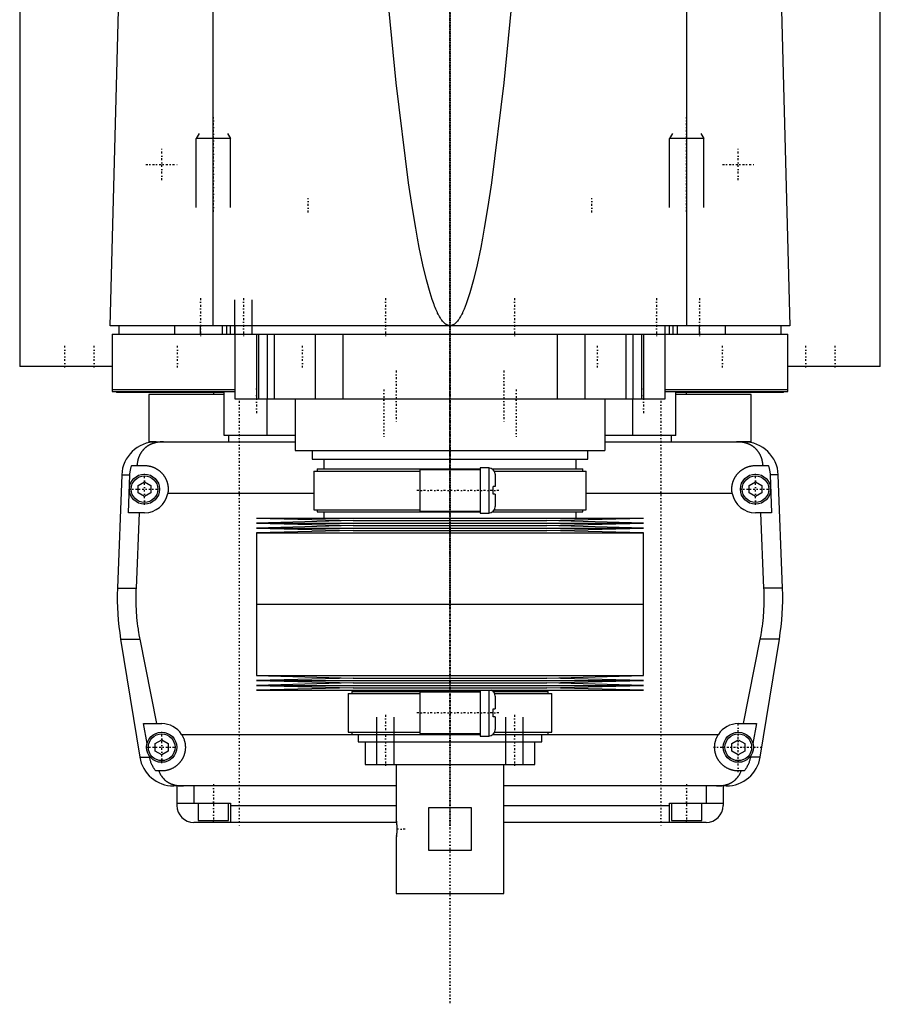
# Model space of a CAD drawing. Extents: x -120 to 120, y -123 to 443.
# Tile 1 of 2: x -100 to 100, y -123 to 106. Entities that reach past the tile are written whole.
import ezdxf

# ---------------------------------------------------------------- set-up
doc = ezdxf.new("R2010")
doc.units = 0
doc.linetypes.add('CENTER', pattern=[1.5, 0.45, -0.5, 0.05, -0.5])
for name, color, linetype in [('AM_0', 7, 'CONTINUOUS'), ('AM_10', 7, 'CONTINUOUS'), ('AM_7', 7, 'CENTER')]:
    doc.layers.add(name, color=color, linetype=linetype)

msp = doc.modelspace()

# ---------------------------------------------------------------- linework, layer by layer
at = {"layer": 'AM_0', "color": 7, "linetype": 'CONTINUOUS'}
for p, q in [((-100, 363), (-100, 25)), ((100, 25), (100, 363)), ((-79, 34.5), (-76.83, 115.63)), ((-55.06, 34.5), (-55.06, 116.6)), ((55.06, 34.5), (55.06, 116.6)), ((76.83, 115.63), (79, 34.5)), ((79, 34.5), (-79, 34.5)), ((-77, 34.5), (-77, 32.5)), ((-64, 34.5), (-64, 32.5)), ((-58, 32.5), (-58, 34.5)), ((-52.9, 32.5), (-52.9, 34.5)), ((-51.9, 32.5), (-51.9, 34.5)), ((-51, 32.5), (-51, 34.5)), ((-50, 34.5), (-50, 17.5)), ((50, 17.5), (50, 34.5)), ((51, 32.5), (51, 34.5)), ((51.9, 32.5), (51.9, 34.5)), ((52.9, 32.5), (52.9, 34.5)), ((58, 32.5), (58, 34.5)), ((64, 32.5), (64, 34.5)), ((77, 32.5), (77, 34.5)), ((-78.5, 32.5), (78.5, 32.5)), ((-78.5, 32.5), (-78.5, 19.2)), ((-45, 32.5), (-45, 17.5)), ((-44.5, 32.5), (-44.5, 17.5)), ((-42.5, 32.5), (-42.5, 17.5)), ((-40.83, 32.5), (-40.83, 17.5)), ((-31.31, 32.5), (-31.31, 17.5)), ((-24.92, 32.5), (-24.92, 17.5)), ((24.92, 32.5), (24.92, 17.5)), ((31.31, 32.5), (31.31, 17.5)), ((40.83, 32.5), (40.83, 17.5)), ((42.5, 32.5), (42.5, 17.5)), ((44.5, 32.5), (44.5, 17.5)), ((45, 32.5), (45, 17.5)), ((78.5, 19.2), (78.5, 32.5)), ((-78.56, 25), (-100, 25)), ((100, 25), (78.56, 25)), ((-78.5, 19.7), (-50.02, 19.7)), ((-78.5, 19.2), (-50.02, 19.2)), ((-77.5, 19.2), (-77.5, 19)), ((-52.56, 19), (-77.5, 19)), ((-70, 18.5), (-70, 7.5)), ((-52.56, 18.5), (-70, 18.5)), ((-55, 19), (-55, 18.5)), ((-52.5, 9), (-52.5, 19.2)), ((50.02, 19.7), (78.5, 19.7)), ((50.02, 19.2), (78.5, 19.2)), ((52.5, 9), (52.5, 19.2)), ((77.5, 19), (52.56, 19)), ((70, 18.5), (52.56, 18.5)), ((55, 18.5), (55, 19)), ((70, 7.5), (70, 18.5)), ((77.5, 19), (77.5, 19.2)), ((-50, 17.5), (50, 17.5)), ((-42.5, 9), (-42.5, 17.5)), ((-36, 17.5), (-36, 5.5)), ((36, 17.5), (36, 5.5)), ((42.5, 9), (42.5, 17.5)), ((-68.3, 7.5), (-70, 7.5)), ((-68.3, 7.5), (-36, 7.5)), ((-36, 9), (-52.5, 9)), ((-51.5, 9), (-51.5, 7.5)), ((52.5, 9), (36, 9)), ((36, 7.5), (68.3, 7.5)), ((51.5, 7.5), (51.5, 9)), ((70, 7.5), (66.56, 7.5)), ((-36, 5.5), (36, 5.5)), ((-32, 5.5), (-32, 3.5)), ((32, 3.5), (32, 5.5)), ((-32, 3.5), (32, 3.5)), ((-29.35, 3.5), (-29.35, 1.2)), ((29.35, 1.2), (29.35, 3.5)), ((-73.97, 2), (-71, 2)), ((-31.65, 0.7), (-31.65, -8.3)), ((-31.65, 0.7), (-7, 0.7)), ((-30.85, 1.2), (-30.85, 0.7)), ((-30.85, 1.2), (7, 1.2)), ((7, 1), (-7, 1)), ((-7, 1), (-7, -8.6)), ((9, 1.45), (7, 1.45)), ((7, 1.45), (7, -9.05)), ((9, 1.45), (9, -9.05)), ((9.83, 1.2), (30.85, 1.2)), ((10.3, 0.7), (31.65, 0.7)), ((30.85, 0.7), (30.85, 1.2)), ((31.65, -8.3), (31.65, 0.7)), ((71, 2), (73.97, 2)), ((-76.29, -0.2), (-77.28, -26.54)), ((-76.29, -0.2), (-74.4, -0.2)), ((-74.75, -9), (-74.4, -0.2)), ((-72.5, -2.63), (-71, -1.77)), ((-71, -1.77), (-69.5, -2.63)), ((10.5, -0.05), (10.5, -2.9)), ((69.5, -2.63), (71, -1.77)), ((71, -1.77), (72.5, -2.63)), ((76.29, -0.2), (74.4, -0.2)), ((74.4, -0.2), (74.75, -9)), ((77.28, -26.54), (76.29, -0.2)), ((-72.5, -4.37), (-72.5, -2.63)), ((-71, -5.23), (-72.5, -4.37)), ((-69.5, -4.37), (-71, -5.23)), ((-69.5, -2.63), (-69.5, -4.37)), ((-31.65, -4.5), (-65.59, -4.5)), ((10, -4.7), (10, -2.9)), ((10.5, -2.9), (10, -2.9)), ((65.59, -4.5), (31.65, -4.5)), ((69.5, -4.37), (69.5, -2.63)), ((71, -5.23), (69.5, -4.37)), ((72.5, -4.37), (71, -5.23)), ((72.5, -2.63), (72.5, -4.37)), ((10.5, -4.7), (10, -4.7)), ((10.5, -4.7), (10.5, -7.55)), ((-71, -9), (-74.75, -9)), ((-72.2, -9), (-72.97, -26.54)), ((-31.65, -8.3), (-7, -8.3)), ((-30.85, -8.3), (-30.85, -8.8)), ((-30.85, -8.8), (7, -8.8)), ((-29.35, -8.8), (-29.35, -10.25)), ((-7, -8.6), (7, -8.6)), ((7, -9.05), (9, -9.05)), ((9.83, -8.8), (30.85, -8.8)), ((10.3, -8.3), (31.65, -8.3)), ((29.35, -10.25), (29.35, -8.8)), ((30.85, -8.8), (30.85, -8.3)), ((74.75, -9), (71, -9)), ((72.97, -26.54), (72.2, -9)), ((-45, -10.25), (-22.5, -10.82)), ((-45, -10.25), (45, -10.25)), ((-22.5, -10.82), (-45, -11.39)), ((-45, -11.39), (-22.5, -11.96)), ((-45, -11.39), (45, -11.39)), ((-22.5, -10.82), (22.5, -10.82)), ((22.5, -10.82), (45, -10.25)), ((45, -11.39), (22.5, -10.82)), ((22.5, -11.96), (45, -11.39)), ((-22.5, -11.96), (-45, -12.53)), ((-45, -12.53), (-22.5, -13.1)), ((-45, -12.53), (45, -12.53)), ((-22.5, -13.1), (-45, -13.67)), ((-45, -13.67), (-45, -30.25)), ((-45, -13.67), (45, -13.67)), ((-22.5, -11.96), (22.5, -11.96)), ((-22.5, -13.1), (22.5, -13.1)), ((45, -12.53), (22.5, -11.96)), ((22.5, -13.1), (45, -12.53)), ((45, -13.67), (22.5, -13.1)), ((45, -30.25), (45, -13.67)), ((-77.28, -26.54), (-72.97, -26.54)), ((77.28, -26.54), (72.97, -26.54)), ((-45, -30.25), (45, -30.25)), ((-45, -30.25), (-45, -46.83)), ((-45, -30.25), (0, -30.25)), ((45, -46.83), (45, -30.25)), ((-76.54, -38.4), (-72.1, -65.78)), ((-76.54, -38.4), (-72.1, -38.4)), ((-72.1, -38.4), (-68.19, -58)), ((68.19, -58), (72.1, -38.4)), ((76.54, -38.4), (72.1, -38.4)), ((72.1, -65.78), (76.54, -38.4)), ((-45, -46.83), (-22.5, -47.4)), ((-45, -46.83), (45, -46.83)), ((-22.5, -47.4), (-45, -47.97)), ((-45, -47.97), (-22.5, -48.54)), ((-45, -47.97), (45, -47.97)), ((-22.5, -47.4), (22.5, -47.4)), ((22.5, -47.4), (45, -46.83)), ((45, -47.97), (22.5, -47.4)), ((22.5, -48.54), (45, -47.97)), ((-22.5, -48.54), (-45, -49.11)), ((-45, -49.11), (-22.5, -49.68)), ((-45, -49.11), (45, -49.11)), ((-22.5, -49.68), (-45, -50.25)), ((-45, -50.25), (45, -50.25)), ((-22.5, -48.54), (22.5, -48.54)), ((-22.5, -49.68), (22.5, -49.68)), ((-21.35, -50.25), (-21.35, -50.5)), ((7, -50.25), (7, -60.88)), ((9, -50.25), (9, -60.88)), ((21.35, -50.5), (21.35, -50.25)), ((45, -49.11), (22.5, -48.54)), ((22.5, -49.68), (45, -49.11)), ((45, -50.25), (22.5, -49.68)), ((-23.65, -51), (-23.65, -60)), ((-23.65, -51), (-7, -51)), ((-22.85, -50.5), (-22.85, -51)), ((-22.85, -50.5), (7, -50.5)), ((7, -50.7), (-7, -50.7)), ((-7, -50.7), (-7, -60.3)), ((9.99, -50.5), (22.85, -50.5)), ((10.36, -51), (23.65, -51)), ((10.5, -51.62), (10.5, -54.6)), ((22.85, -51), (22.85, -50.5)), ((23.65, -60), (23.65, -51)), ((10, -56.4), (10, -54.6)), ((10, -54.6), (10.5, -54.6)), ((10.5, -56.4), (10, -56.4)), ((10.5, -56.4), (10.5, -59.38)), ((-71.21, -58), (-67, -58)), ((-70.39, -62.62), (-71.21, -58)), ((67, -58), (71.21, -58)), ((71.21, -58), (70.39, -62.62)), ((-68.5, -62.63), (-67, -61.77)), ((-67, -61.77), (-65.5, -62.63)), ((-62.39, -60.5), (-9.77, -60.5)), ((-23.65, -60), (-7, -60)), ((-22.85, -60), (-22.85, -60.5)), ((-22.85, -60.5), (7.01, -60.5)), ((-21.35, -60.5), (-21.35, -62.2)), ((-7, -60.3), (7, -60.3)), ((7, -60.88), (9, -60.88)), ((9.99, -60.5), (22.85, -60.5)), ((10.36, -60), (23.65, -60)), ((21.35, -62.2), (21.35, -60.5)), ((21.35, -60.5), (62.39, -60.5)), ((22.85, -60.5), (22.85, -60)), ((65.5, -62.63), (67, -61.77)), ((67, -61.77), (68.5, -62.63)), ((-68.5, -64.37), (-68.5, -62.63)), ((-65.5, -62.63), (-65.5, -64.37)), ((-21.35, -62.2), (21.35, -62.2)), ((-19.75, -62.2), (-19.75, -67.5)), ((19.75, -67.5), (19.75, -62.2)), ((65.5, -64.37), (65.5, -62.63)), ((68.5, -62.63), (68.5, -64.37)), ((-72.1, -65.78), (-69.82, -65.78)), ((-69.82, -65.78), (-69.87, -65.5)), ((-67, -65.23), (-68.5, -64.37)), ((-65.5, -64.37), (-67, -65.23)), ((67, -65.23), (65.5, -64.37)), ((68.5, -64.37), (67, -65.23)), ((69.87, -65.5), (69.82, -65.78)), ((72.1, -65.78), (69.82, -65.78)), ((-19.75, -67.5), (19.75, -67.5)), ((-12.5, -67.5), (-12.5, -80.5)), ((12.5, -97.5), (12.5, -67.5)), ((-67, -69), (-68.39, -69)), ((68.39, -69), (67, -69)), ((-12.5, -72.5), (-64.2, -72.5)), ((-63.5, -72.5), (-63.5, -77)), ((-59.5, -72.5), (-59.5, -76.5)), ((64.2, -72.5), (12.5, -72.5)), ((59.5, -72.5), (59.5, -76.5)), ((63.5, -72.5), (63.5, -77)), ((-63.5, -76.5), (-51, -76.5)), ((-58.5, -76.5), (-58.5, -80.5)), ((-51.5, -80.5), (-51.5, -76.5)), ((-51, -76.5), (-51, -81)), ((-51, -77), (-12.5, -77)), ((-4.9, -77.5), (4.9, -77.5)), ((-4.9, -87.5), (-4.9, -77.5)), ((4.9, -77.5), (4.9, -87.5)), ((12.5, -77), (51, -77)), ((51, -81), (51, -76.5)), ((51, -76.5), (63.5, -76.5)), ((51.5, -76.5), (51.5, -80.5)), ((58.5, -80.5), (58.5, -76.5)), ((-12.44, -81), (-59.5, -81)), ((-58.5, -80.5), (-51.5, -80.5)), ((-55, -81), (-55, -80.5)), ((-12.49, -80.54), (-12.5, -80.5)), ((-12.48, -80.66), (-12.49, -80.59)), ((-12.44, -80.98), (-12.45, -80.86)), ((59.5, -81), (12.5, -81)), ((51.5, -80.5), (58.5, -80.5)), ((55, -81), (55, -80.5)), ((-12.5, -84.5), (-12.49, -84.46)), ((-12.5, -84.5), (-12.5, -97.5)), ((-12.49, -84.42), (-12.47, -84.29)), ((-12.45, -84.14), (-12.44, -84.02)), ((4.9, -87.5), (-4.9, -87.5)), ((-12.5, -97.5), (12.5, -97.5))]:
    msp.add_line(p, q, dxfattribs=at)
for points in [[(0, 34.5, 0), (-0.01, 34.5, 0), (-0.04, 34.5, 0), (-0.06, 34.5, 0), (-0.07, 34.5, 0), (-0.08, 34.5, 0), (-0.11, 34.5, 0), (-0.13, 34.51, 0), (-0.15, 34.51, 0), (-0.18, 34.51, 0), (-0.2, 34.51, 0), (-0.21, 34.52, 0), (-0.22, 34.52, 0), (-0.25, 34.52, 0), (-0.27, 34.53, 0), (-0.29, 34.53, 0), (-0.32, 34.54, 0), (-0.34, 34.54, 0), (-0.35, 34.54, 0), (-0.36, 34.55, 0), (-0.39, 34.55, 0), (-0.41, 34.56, 0), (-0.42, 34.56, 0), (-0.43, 34.57, 0), (-0.46, 34.57, 0), (-0.48, 34.58, 0), (-0.49, 34.59, 0), (-0.5, 34.59, 0), (-0.53, 34.6, 0), (-0.55, 34.61, 0), (-0.57, 34.62, 0), (-0.6, 34.63, 0), (-0.62, 34.64, 0), (-0.63, 34.64, 0), (-0.64, 34.65, 0), (-0.67, 34.66, 0), (-0.69, 34.67, 0), (-0.71, 34.68, 0), (-0.74, 34.69, 0), (-0.76, 34.71, 0), (-0.77, 34.71, 0), (-0.78, 34.72, 0), (-0.81, 34.73, 0), (-0.83, 34.74, 0), (-0.85, 34.76, 0), (-0.88, 34.77, 0), (-0.9, 34.79, 0), (-0.91, 34.8, 0), (-0.92, 34.8, 0), (-0.95, 34.82, 0), (-0.97, 34.83, 0), (-1.05, 34.89, 0), (-1.19, 35.01, 0), (-1.26, 35.07, 0), (-1.33, 35.13, 0), (-1.47, 35.27, 0), (-1.61, 35.43, 0), (-1.75, 35.59, 0), (-1.89, 35.78, 0), (-2.03, 35.97, 0), (-2.1, 36.07, 0), (-2.17, 36.18, 0), (-2.31, 36.41, 0), (-2.45, 36.64, 0), (-2.52, 36.77, 0), (-2.59, 36.89, 0), (-2.73, 37.16, 0), (-2.87, 37.44, 0), (-2.94, 37.59, 0), (-3.01, 37.73, 0), (-3.15, 38.04, 0), (-3.29, 38.36, 0), (-3.43, 38.7, 0), (-3.57, 39.05, 0), (-3.71, 39.41, 0), (-3.78, 39.6, 0), (-3.85, 39.79, 0), (-3.99, 40.18, 0), (-4.13, 40.59, 0), (-4.62, 42.12, 0), (-5.46, 45.14, 0), (-6.29, 48.66, 0), (-7.13, 52.68, 0), (-7.54, 54.88, 0), (-7.96, 57.2, 0), (-8.79, 62.22, 0), (-9.62, 67.74, 0), (-12.5, 90.94, 0), (-14.95, 115.63, 0)], [(14.95, 115.63, 0), (12.5, 90.94, 0), (9.62, 67.74, 0), (8.79, 62.22, 0), (7.96, 57.2, 0), (7.54, 54.88, 0), (7.13, 52.68, 0), (6.29, 48.66, 0), (5.46, 45.14, 0), (4.62, 42.12, 0), (3.78, 39.6, 0), (3.29, 38.36, 0), (3.15, 38.04, 0), (3.01, 37.73, 0), (2.94, 37.59, 0), (2.87, 37.44, 0), (2.73, 37.16, 0), (2.59, 36.89, 0), (2.52, 36.77, 0), (2.45, 36.64, 0), (2.31, 36.41, 0), (2.17, 36.18, 0), (2.1, 36.07, 0), (2.03, 35.97, 0), (1.89, 35.78, 0), (1.75, 35.59, 0), (1.61, 35.43, 0), (1.47, 35.27, 0), (1.33, 35.13, 0), (1.26, 35.07, 0), (1.19, 35.01, 0), (1.05, 34.89, 0), (0.91, 34.8, 0), (0.83, 34.74, 0), (0.81, 34.73, 0), (0.78, 34.72, 0), (0.77, 34.71, 0), (0.76, 34.71, 0), (0.74, 34.69, 0), (0.71, 34.68, 0), (0.69, 34.67, 0), (0.67, 34.66, 0), (0.64, 34.65, 0), (0.63, 34.64, 0), (0.62, 34.64, 0), (0.6, 34.63, 0), (0.57, 34.62, 0), (0.55, 34.61, 0), (0.53, 34.6, 0), (0.5, 34.59, 0), (0.49, 34.59, 0), (0.48, 34.58, 0), (0.46, 34.57, 0), (0.43, 34.57, 0), (0.42, 34.56, 0), (0.41, 34.56, 0), (0.39, 34.55, 0), (0.36, 34.55, 0), (0.35, 34.54, 0), (0.34, 34.54, 0), (0.32, 34.54, 0), (0.29, 34.53, 0), (0.27, 34.53, 0), (0.25, 34.52, 0), (0.22, 34.52, 0), (0.21, 34.52, 0), (0.2, 34.51, 0), (0.18, 34.51, 0), (0.15, 34.51, 0), (0.13, 34.51, 0), (0.11, 34.5, 0), (0.08, 34.5, 0), (0.07, 34.5, 0), (0.06, 34.5, 0), (0.04, 34.5, 0), (0.01, 34.5, 0), (0, 34.5, 0)], [(-66.56, 7.5, 0), (-66.61, 7.5, 0), (-66.7, 7.5, 0), (-66.8, 7.5, 0), (-66.84, 7.5, 0), (-66.89, 7.49, 0), (-66.98, 7.49, 0), (-67.08, 7.49, 0), (-67.17, 7.48, 0), (-67.26, 7.47, 0), (-67.35, 7.47, 0), (-67.4, 7.46, 0), (-67.45, 7.46, 0), (-67.54, 7.45, 0), (-67.63, 7.44, 0), (-67.72, 7.42, 0), (-67.82, 7.41, 0), (-67.91, 7.4, 0), (-67.95, 7.39, 0), (-68, 7.38, 0), (-68.09, 7.37, 0), (-68.18, 7.35, 0), (-68.23, 7.34, 0), (-68.27, 7.33, 0), (-68.36, 7.31, 0), (-68.45, 7.29, 0), (-68.49, 7.28, 0), (-68.53, 7.27, 0), (-68.62, 7.24, 0), (-68.71, 7.22, 0), (-68.79, 7.2, 0), (-68.88, 7.17, 0), (-68.96, 7.14, 0), (-69, 7.13, 0), (-69.04, 7.11, 0), (-69.13, 7.08, 0), (-69.21, 7.05, 0), (-69.29, 7.02, 0), (-69.37, 6.99, 0), (-69.45, 6.96, 0), (-69.49, 6.94, 0), (-69.53, 6.92, 0), (-69.6, 6.89, 0), (-69.68, 6.85, 0), (-69.76, 6.81, 0), (-69.83, 6.77, 0), (-69.91, 6.74, 0), (-69.94, 6.72, 0), (-69.98, 6.69, 0), (-70.05, 6.65, 0), (-70.12, 6.61, 0), (-70.19, 6.57, 0), (-70.26, 6.52, 0), (-70.33, 6.48, 0), (-70.37, 6.46, 0), (-70.4, 6.43, 0), (-70.47, 6.39, 0), (-70.53, 6.34, 0), (-70.6, 6.29, 0), (-70.66, 6.24, 0), (-70.72, 6.19, 0), (-70.75, 6.17, 0), (-70.78, 6.14, 0), (-70.84, 6.09, 0), (-70.9, 6.04, 0), (-70.93, 6.01, 0), (-70.96, 5.98, 0), (-71.02, 5.93, 0), (-71.08, 5.87, 0), (-71.1, 5.85, 0), (-71.13, 5.82, 0), (-71.19, 5.76, 0), (-71.24, 5.71, 0), (-71.29, 5.65, 0), (-71.34, 5.59, 0), (-71.4, 5.53, 0), (-71.42, 5.5, 0), (-71.45, 5.47, 0), (-71.5, 5.41, 0), (-71.54, 5.35, 0), (-71.59, 5.28, 0), (-71.64, 5.22, 0), (-71.68, 5.16, 0), (-71.71, 5.12, 0), (-71.73, 5.09, 0), (-71.77, 5.02, 0), (-71.82, 4.96, 0), (-71.86, 4.89, 0), (-71.9, 4.82, 0), (-71.94, 4.75, 0), (-71.96, 4.72, 0), (-71.98, 4.68, 0), (-72.02, 4.61, 0), (-72.06, 4.54, 0), (-72.1, 4.46, 0), (-72.13, 4.39, 0), (-72.17, 4.32, 0), (-72.18, 4.28, 0), (-72.2, 4.24, 0), (-72.24, 4.16, 0), (-72.27, 4.09, 0), (-72.3, 4.01, 0), (-72.33, 3.93, 0), (-72.36, 3.85, 0), (-72.37, 3.81, 0), (-72.39, 3.77, 0), (-72.42, 3.69, 0), (-72.44, 3.61, 0), (-72.46, 3.57, 0), (-72.47, 3.52, 0), (-72.49, 3.44, 0), (-72.52, 3.36, 0), (-72.53, 3.32, 0), (-72.54, 3.27, 0), (-72.56, 3.19, 0), (-72.58, 3.1, 0), (-72.6, 3.02, 0), (-72.62, 2.93, 0), (-72.63, 2.84, 0), (-72.64, 2.8, 0), (-72.65, 2.76, 0), (-72.66, 2.67, 0), (-72.68, 2.58, 0), (-72.72, 2.27, 0), (-72.74, 2, 0)], [(72.74, 2, 0), (72.74, 2.05, 0), (72.73, 2.14, 0), (72.72, 2.23, 0), (72.72, 2.27, 0), (72.71, 2.32, 0), (72.7, 2.41, 0), (72.69, 2.5, 0), (72.68, 2.59, 0), (72.66, 2.68, 0), (72.65, 2.76, 0), (72.64, 2.81, 0), (72.63, 2.85, 0), (72.61, 2.94, 0), (72.6, 3.03, 0), (72.58, 3.11, 0), (72.56, 3.2, 0), (72.54, 3.28, 0), (72.52, 3.33, 0), (72.51, 3.37, 0), (72.49, 3.45, 0), (72.46, 3.53, 0), (72.45, 3.58, 0), (72.44, 3.62, 0), (72.41, 3.7, 0), (72.39, 3.78, 0), (72.37, 3.82, 0), (72.36, 3.86, 0), (72.33, 3.94, 0), (72.3, 4.01, 0), (72.27, 4.09, 0), (72.23, 4.17, 0), (72.2, 4.24, 0), (72.18, 4.28, 0), (72.17, 4.32, 0), (72.13, 4.39, 0), (72.1, 4.46, 0), (72.06, 4.54, 0), (72.02, 4.61, 0), (71.98, 4.68, 0), (71.96, 4.71, 0), (71.94, 4.75, 0), (71.9, 4.82, 0), (71.86, 4.89, 0), (71.82, 4.95, 0), (71.78, 5.02, 0), (71.73, 5.08, 0), (71.71, 5.12, 0), (71.69, 5.15, 0), (71.64, 5.21, 0), (71.6, 5.28, 0), (71.55, 5.34, 0), (71.5, 5.4, 0), (71.45, 5.46, 0), (71.43, 5.49, 0), (71.4, 5.52, 0), (71.35, 5.58, 0), (71.3, 5.64, 0), (71.25, 5.7, 0), (71.19, 5.75, 0), (71.14, 5.81, 0), (71.11, 5.84, 0), (71.08, 5.87, 0), (71.03, 5.92, 0), (70.97, 5.98, 0), (70.94, 6, 0), (70.91, 6.03, 0), (70.85, 6.08, 0), (70.79, 6.13, 0), (70.76, 6.16, 0), (70.73, 6.18, 0), (70.67, 6.23, 0), (70.6, 6.28, 0), (70.54, 6.33, 0), (70.47, 6.38, 0), (70.41, 6.43, 0), (70.37, 6.45, 0), (70.34, 6.47, 0), (70.27, 6.52, 0), (70.2, 6.56, 0), (70.13, 6.61, 0), (70.06, 6.65, 0), (69.99, 6.69, 0), (69.95, 6.71, 0), (69.91, 6.73, 0), (69.84, 6.77, 0), (69.76, 6.81, 0), (69.69, 6.85, 0), (69.61, 6.88, 0), (69.53, 6.92, 0), (69.5, 6.94, 0), (69.46, 6.95, 0), (69.38, 6.99, 0), (69.3, 7.02, 0), (69.22, 7.05, 0), (69.13, 7.08, 0), (69.05, 7.11, 0), (69.01, 7.13, 0), (68.97, 7.14, 0), (68.89, 7.17, 0), (68.8, 7.19, 0), (68.72, 7.22, 0), (68.63, 7.24, 0), (68.54, 7.27, 0), (68.5, 7.28, 0), (68.46, 7.29, 0), (68.37, 7.31, 0), (68.28, 7.33, 0), (68.23, 7.34, 0), (68.19, 7.35, 0), (68.1, 7.36, 0), (68.01, 7.38, 0), (67.96, 7.39, 0), (67.91, 7.4, 0), (67.82, 7.41, 0), (67.73, 7.42, 0), (67.64, 7.44, 0), (67.55, 7.45, 0), (67.45, 7.46, 0), (67.41, 7.46, 0), (67.36, 7.47, 0), (67.27, 7.47, 0), (67.17, 7.48, 0), (67.08, 7.49, 0), (66.99, 7.49, 0), (66.89, 7.49, 0), (66.85, 7.5, 0), (66.8, 7.5, 0), (66.7, 7.5, 0), (66.61, 7.5, 0), (66.56, 7.5, 0)], [(-74.4, -0.2, 0), (-74.39, -0.14, 0), (-74.39, -0.02, 0), (-74.38, 0.1, 0), (-74.37, 0.16, 0), (-74.37, 0.23, 0), (-74.35, 0.35, 0), (-74.34, 0.47, 0), (-74.32, 0.6, 0), (-74.3, 0.72, 0), (-74.28, 0.85, 0), (-74.27, 0.91, 0), (-74.26, 0.97, 0), (-74.23, 1.1, 0), (-74.2, 1.22, 0), (-74.17, 1.34, 0), (-74.14, 1.47, 0), (-74.1, 1.59, 0), (-74.09, 1.65, 0), (-74.07, 1.71, 0), (-74.03, 1.83, 0), (-73.99, 1.94, 0), (-73.97, 2, 0)], [(-71, 2, 0), (-70.96, 2, 0), (-70.87, 2, 0), (-70.78, 2, 0), (-70.73, 1.99, 0), (-70.69, 1.99, 0), (-70.6, 1.99, 0), (-70.51, 1.98, 0), (-70.42, 1.97, 0), (-70.33, 1.96, 0), (-70.24, 1.95, 0), (-70.19, 1.94, 0), (-70.15, 1.93, 0), (-70.06, 1.92, 0), (-69.97, 1.9, 0), (-69.88, 1.88, 0), (-69.79, 1.86, 0), (-69.7, 1.84, 0), (-69.65, 1.83, 0), (-69.61, 1.82, 0), (-69.52, 1.8, 0), (-69.43, 1.77, 0), (-69.38, 1.76, 0), (-69.34, 1.74, 0), (-69.25, 1.72, 0), (-69.17, 1.69, 0), (-69.12, 1.67, 0), (-69.08, 1.65, 0), (-68.99, 1.62, 0), (-68.91, 1.59, 0), (-68.82, 1.55, 0), (-68.74, 1.51, 0), (-68.66, 1.48, 0), (-68.61, 1.46, 0), (-68.57, 1.44, 0), (-68.49, 1.39, 0), (-68.41, 1.35, 0), (-68.33, 1.31, 0), (-68.25, 1.26, 0), (-68.17, 1.22, 0), (-68.14, 1.2, 0), (-68.1, 1.17, 0), (-68.02, 1.12, 0), (-67.95, 1.07, 0), (-67.87, 1.02, 0), (-67.8, 0.97, 0), (-67.73, 0.92, 0), (-67.69, 0.89, 0), (-67.66, 0.87, 0), (-67.59, 0.81, 0), (-67.52, 0.76, 0), (-67.45, 0.7, 0), (-67.39, 0.65, 0), (-67.32, 0.59, 0), (-67.29, 0.56, 0), (-67.26, 0.53, 0), (-67.2, 0.47, 0), (-67.14, 0.41, 0), (-67.08, 0.35, 0), (-67.02, 0.29, 0), (-66.96, 0.23, 0), (-66.93, 0.2, 0), (-66.9, 0.17, 0), (-66.84, 0.1, 0), (-66.79, 0.04, 0), (-66.76, 0, 0), (-66.73, -0.03, 0), (-66.68, -0.1, 0), (-66.62, -0.17, 0), (-66.6, -0.2, 0), (-66.57, -0.24, 0), (-66.52, -0.31, 0), (-66.47, -0.38, 0), (-66.42, -0.45, 0), (-66.37, -0.53, 0), (-66.32, -0.6, 0), (-66.3, -0.64, 0), (-66.28, -0.68, 0), (-66.23, -0.76, 0), (-66.19, -0.83, 0), (-66.15, -0.91, 0), (-66.11, -0.99, 0), (-66.06, -1.07, 0), (-66.05, -1.11, 0), (-66.03, -1.15, 0), (-65.99, -1.23, 0), (-65.95, -1.32, 0), (-65.92, -1.4, 0), (-65.88, -1.48, 0), (-65.85, -1.57, 0), (-65.84, -1.61, 0), (-65.82, -1.65, 0), (-65.79, -1.74, 0), (-65.76, -1.82, 0), (-65.74, -1.91, 0), (-65.71, -1.99, 0), (-65.69, -2.08, 0), (-65.68, -2.12, 0), (-65.66, -2.17, 0), (-65.64, -2.25, 0), (-65.62, -2.34, 0), (-65.61, -2.43, 0), (-65.59, -2.52, 0), (-65.57, -2.6, 0), (-65.57, -2.65, 0), (-65.56, -2.69, 0), (-65.55, -2.78, 0), (-65.54, -2.87, 0), (-65.53, -2.91, 0), (-65.53, -2.96, 0), (-65.52, -3.04, 0), (-65.51, -3.13, 0), (-65.51, -3.18, 0), (-65.51, -3.22, 0), (-65.5, -3.31, 0), (-65.5, -3.39, 0), (-65.5, -3.48, 0), (-65.5, -3.57, 0), (-65.5, -3.65, 0), (-65.5, -3.7, 0), (-65.51, -3.74, 0), (-65.51, -3.83, 0), (-65.52, -3.92, 0), (-65.52, -4.01, 0), (-65.53, -4.1, 0), (-65.54, -4.19, 0), (-65.55, -4.23, 0), (-65.55, -4.28, 0), (-65.57, -4.37, 0), (-65.58, -4.46, 0), (-65.59, -4.5, 0)], [(65.59, -4.5, 0), (65.58, -4.46, 0), (65.57, -4.37, 0), (65.55, -4.28, 0), (65.55, -4.23, 0), (65.54, -4.19, 0), (65.53, -4.1, 0), (65.52, -4.01, 0), (65.52, -3.92, 0), (65.51, -3.83, 0), (65.51, -3.74, 0), (65.5, -3.7, 0), (65.5, -3.65, 0), (65.5, -3.57, 0), (65.5, -3.48, 0), (65.5, -3.39, 0), (65.5, -3.31, 0), (65.51, -3.22, 0), (65.51, -3.18, 0), (65.51, -3.13, 0), (65.52, -3.04, 0), (65.53, -2.96, 0), (65.53, -2.91, 0), (65.54, -2.87, 0), (65.55, -2.78, 0), (65.56, -2.69, 0), (65.57, -2.65, 0), (65.57, -2.6, 0), (65.59, -2.52, 0), (65.61, -2.43, 0), (65.62, -2.34, 0), (65.64, -2.25, 0), (65.66, -2.17, 0), (65.68, -2.12, 0), (65.69, -2.08, 0), (65.71, -1.99, 0), (65.74, -1.91, 0), (65.76, -1.82, 0), (65.79, -1.74, 0), (65.82, -1.65, 0), (65.84, -1.61, 0), (65.85, -1.57, 0), (65.88, -1.48, 0), (65.92, -1.4, 0), (65.95, -1.32, 0), (65.99, -1.23, 0), (66.03, -1.15, 0), (66.05, -1.11, 0), (66.06, -1.07, 0), (66.11, -0.99, 0), (66.15, -0.91, 0), (66.19, -0.83, 0), (66.23, -0.76, 0), (66.28, -0.68, 0), (66.3, -0.64, 0), (66.32, -0.6, 0), (66.37, -0.53, 0), (66.42, -0.45, 0), (66.47, -0.38, 0), (66.52, -0.31, 0), (66.57, -0.24, 0), (66.6, -0.2, 0), (66.62, -0.17, 0), (66.68, -0.1, 0), (66.73, -0.03, 0), (66.76, 0, 0), (66.79, 0.04, 0), (66.84, 0.1, 0), (66.9, 0.17, 0), (66.93, 0.2, 0), (66.96, 0.23, 0), (67.02, 0.29, 0), (67.08, 0.35, 0), (67.14, 0.41, 0), (67.2, 0.47, 0), (67.26, 0.53, 0), (67.29, 0.56, 0), (67.32, 0.59, 0), (67.39, 0.65, 0), (67.45, 0.7, 0), (67.52, 0.76, 0), (67.59, 0.81, 0), (67.66, 0.87, 0), (67.69, 0.89, 0), (67.73, 0.92, 0), (67.8, 0.97, 0), (67.87, 1.02, 0), (67.95, 1.07, 0), (68.02, 1.12, 0), (68.1, 1.17, 0), (68.14, 1.2, 0), (68.17, 1.22, 0), (68.25, 1.26, 0), (68.33, 1.31, 0), (68.41, 1.35, 0), (68.49, 1.39, 0), (68.57, 1.44, 0), (68.61, 1.46, 0), (68.66, 1.48, 0), (68.74, 1.51, 0), (68.82, 1.55, 0), (68.91, 1.59, 0), (68.99, 1.62, 0), (69.08, 1.65, 0), (69.12, 1.67, 0), (69.17, 1.69, 0), (69.25, 1.72, 0), (69.34, 1.74, 0), (69.38, 1.76, 0), (69.43, 1.77, 0), (69.52, 1.8, 0), (69.61, 1.82, 0), (69.65, 1.83, 0), (69.7, 1.84, 0), (69.79, 1.86, 0), (69.88, 1.88, 0), (69.97, 1.9, 0), (70.06, 1.92, 0), (70.15, 1.93, 0), (70.19, 1.94, 0), (70.24, 1.95, 0), (70.33, 1.96, 0), (70.42, 1.97, 0), (70.51, 1.98, 0), (70.6, 1.99, 0), (70.69, 1.99, 0), (70.73, 1.99, 0), (70.78, 2, 0), (70.87, 2, 0), (70.96, 2, 0), (71, 2, 0)], [(73.97, 2, 0), (73.99, 1.94, 0), (74.03, 1.83, 0), (74.07, 1.71, 0), (74.09, 1.65, 0), (74.1, 1.59, 0), (74.14, 1.47, 0), (74.17, 1.34, 0), (74.2, 1.22, 0), (74.23, 1.1, 0), (74.26, 0.97, 0), (74.27, 0.91, 0), (74.28, 0.85, 0), (74.3, 0.72, 0), (74.32, 0.6, 0), (74.34, 0.47, 0), (74.35, 0.35, 0), (74.37, 0.23, 0), (74.37, 0.16, 0), (74.38, 0.1, 0), (74.39, -0.02, 0), (74.39, -0.14, 0), (74.4, -0.2, 0)], [(-72.97, -26.54, 0), (-72.99, -26.87, 0), (-73.01, -27.51, 0), (-73.02, -28.16, 0), (-73.02, -28.47, 0), (-73.02, -28.79, 0), (-73.02, -29.43, 0), (-73, -30.07, 0), (-72.98, -30.72, 0), (-72.96, -31.37, 0), (-72.92, -32.03, 0), (-72.9, -32.36, 0), (-72.87, -32.69, 0), (-72.82, -33.35, 0), (-72.75, -34.02, 0), (-72.68, -34.69, 0), (-72.59, -35.36, 0), (-72.5, -36.04, 0), (-72.45, -36.38, 0), (-72.4, -36.71, 0), (-72.29, -37.39, 0), (-72.17, -38.06, 0), (-72.1, -38.4, 0)], [(72.1, -38.4, 0), (72.17, -38.06, 0), (72.29, -37.39, 0), (72.4, -36.71, 0), (72.45, -36.38, 0), (72.5, -36.04, 0), (72.59, -35.36, 0), (72.68, -34.69, 0), (72.75, -34.02, 0), (72.82, -33.35, 0), (72.87, -32.69, 0), (72.9, -32.36, 0), (72.92, -32.03, 0), (72.96, -31.37, 0), (72.98, -30.72, 0), (73, -30.07, 0), (73.02, -29.43, 0), (73.02, -28.79, 0), (73.02, -28.47, 0), (73.02, -28.16, 0), (73.01, -27.51, 0), (72.99, -26.87, 0), (72.97, -26.54, 0)], [(-62.39, -60.5, 0), (-62.36, -60.55, 0), (-62.3, -60.65, 0), (-62.24, -60.74, 0), (-62.21, -60.79, 0), (-62.18, -60.84, 0), (-62.13, -60.95, 0), (-62.08, -61.05, 0), (-62.03, -61.15, 0), (-61.98, -61.26, 0), (-61.93, -61.36, 0), (-61.91, -61.41, 0), (-61.89, -61.47, 0), (-61.85, -61.57, 0), (-61.81, -61.68, 0), (-61.77, -61.79, 0), (-61.74, -61.9, 0), (-61.71, -62.01, 0), (-61.69, -62.06, 0), (-61.68, -62.12, 0), (-61.65, -62.23, 0), (-61.62, -62.34, 0), (-61.61, -62.39, 0), (-61.6, -62.45, 0), (-61.58, -62.56, 0), (-61.56, -62.66, 0), (-61.56, -62.72, 0), (-61.55, -62.77, 0), (-61.53, -62.88, 0), (-61.52, -62.99, 0), (-61.51, -63.1, 0), (-61.51, -63.21, 0), (-61.5, -63.31, 0), (-61.5, -63.37, 0), (-61.5, -63.42, 0), (-61.5, -63.52, 0), (-61.5, -63.63, 0), (-61.5, -63.73, 0), (-61.51, -63.84, 0), (-61.52, -63.95, 0), (-61.52, -64, 0), (-61.53, -64.05, 0), (-61.54, -64.16, 0), (-61.55, -64.26, 0), (-61.57, -64.37, 0), (-61.59, -64.47, 0), (-61.61, -64.58, 0), (-61.62, -64.63, 0), (-61.63, -64.69, 0), (-61.65, -64.79, 0), (-61.68, -64.9, 0), (-61.71, -65, 0), (-61.74, -65.1, 0), (-61.77, -65.21, 0), (-61.79, -65.26, 0), (-61.81, -65.31, 0), (-61.84, -65.41, 0), (-61.88, -65.51, 0), (-61.92, -65.61, 0), (-61.96, -65.71, 0), (-62.01, -65.81, 0), (-62.03, -65.86, 0), (-62.05, -65.9, 0), (-62.1, -66, 0), (-62.15, -66.1, 0), (-62.18, -66.14, 0), (-62.2, -66.19, 0), (-62.26, -66.28, 0), (-62.31, -66.37, 0), (-62.34, -66.42, 0), (-62.37, -66.46, 0), (-62.43, -66.55, 0), (-62.49, -66.64, 0), (-62.55, -66.73, 0), (-62.61, -66.81, 0), (-62.67, -66.9, 0), (-62.71, -66.94, 0), (-62.74, -66.98, 0), (-62.81, -67.06, 0), (-62.87, -67.14, 0), (-62.94, -67.21, 0), (-63.01, -67.29, 0), (-63.09, -67.36, 0), (-63.12, -67.4, 0), (-63.16, -67.44, 0), (-63.23, -67.51, 0), (-63.31, -67.58, 0), (-63.38, -67.64, 0), (-63.46, -67.71, 0), (-63.55, -67.78, 0), (-63.59, -67.81, 0), (-63.63, -67.85, 0), (-63.71, -67.91, 0), (-63.8, -67.97, 0), (-63.89, -68.04, 0), (-63.98, -68.1, 0), (-64.07, -68.15, 0), (-64.12, -68.18, 0), (-64.16, -68.21, 0), (-64.26, -68.27, 0), (-64.36, -68.32, 0), (-64.45, -68.37, 0), (-64.55, -68.43, 0), (-64.65, -68.47, 0), (-64.7, -68.5, 0), (-64.76, -68.52, 0), (-64.86, -68.57, 0), (-64.96, -68.61, 0), (-65.02, -68.63, 0), (-65.07, -68.65, 0), (-65.17, -68.69, 0), (-65.28, -68.72, 0), (-65.34, -68.74, 0), (-65.39, -68.76, 0), (-65.5, -68.79, 0), (-65.61, -68.82, 0), (-65.72, -68.85, 0), (-65.83, -68.87, 0), (-65.94, -68.9, 0), (-66, -68.91, 0), (-66.05, -68.92, 0), (-66.16, -68.94, 0), (-66.27, -68.95, 0), (-66.39, -68.97, 0), (-66.5, -68.98, 0), (-66.61, -68.99, 0), (-66.67, -68.99, 0), (-66.72, -68.99, 0), (-66.83, -69, 0), (-66.94, -69, 0), (-67, -69, 0)], [(67, -69, 0), (66.94, -69, 0), (66.83, -69, 0), (66.72, -68.99, 0), (66.67, -68.99, 0), (66.61, -68.99, 0), (66.5, -68.98, 0), (66.39, -68.97, 0), (66.27, -68.95, 0), (66.16, -68.94, 0), (66.05, -68.92, 0), (66, -68.91, 0), (65.94, -68.9, 0), (65.83, -68.87, 0), (65.72, -68.85, 0), (65.61, -68.82, 0), (65.5, -68.79, 0), (65.39, -68.76, 0), (65.34, -68.74, 0), (65.28, -68.72, 0), (65.17, -68.69, 0), (65.07, -68.65, 0), (65.02, -68.63, 0), (64.96, -68.61, 0), (64.86, -68.57, 0), (64.76, -68.52, 0), (64.7, -68.5, 0), (64.65, -68.47, 0), (64.55, -68.43, 0), (64.45, -68.37, 0), (64.36, -68.32, 0), (64.26, -68.27, 0), (64.16, -68.21, 0), (64.12, -68.18, 0), (64.07, -68.15, 0), (63.98, -68.1, 0), (63.89, -68.04, 0), (63.8, -67.97, 0), (63.71, -67.91, 0), (63.63, -67.85, 0), (63.59, -67.81, 0), (63.55, -67.78, 0), (63.46, -67.71, 0), (63.38, -67.64, 0), (63.31, -67.58, 0), (63.23, -67.51, 0), (63.16, -67.44, 0), (63.12, -67.4, 0), (63.09, -67.36, 0), (63.01, -67.29, 0), (62.94, -67.21, 0), (62.87, -67.14, 0), (62.81, -67.06, 0), (62.74, -66.98, 0), (62.71, -66.94, 0), (62.67, -66.9, 0), (62.61, -66.81, 0), (62.55, -66.73, 0), (62.49, -66.64, 0), (62.43, -66.55, 0), (62.37, -66.46, 0), (62.34, -66.42, 0), (62.31, -66.37, 0), (62.26, -66.28, 0), (62.2, -66.19, 0), (62.18, -66.14, 0), (62.15, -66.1, 0), (62.1, -66, 0), (62.05, -65.9, 0), (62.03, -65.86, 0), (62.01, -65.81, 0), (61.96, -65.71, 0), (61.92, -65.61, 0), (61.88, -65.51, 0), (61.84, -65.41, 0), (61.81, -65.31, 0), (61.79, -65.26, 0), (61.77, -65.21, 0), (61.74, -65.1, 0), (61.71, -65, 0), (61.68, -64.9, 0), (61.65, -64.79, 0), (61.63, -64.69, 0), (61.62, -64.63, 0), (61.61, -64.58, 0), (61.59, -64.47, 0), (61.57, -64.37, 0), (61.55, -64.26, 0), (61.54, -64.16, 0), (61.53, -64.05, 0), (61.52, -64, 0), (61.52, -63.95, 0), (61.51, -63.84, 0), (61.5, -63.73, 0), (61.5, -63.63, 0), (61.5, -63.52, 0), (61.5, -63.42, 0), (61.5, -63.37, 0), (61.5, -63.31, 0), (61.51, -63.21, 0), (61.51, -63.1, 0), (61.52, -62.99, 0), (61.53, -62.88, 0), (61.55, -62.77, 0), (61.56, -62.72, 0), (61.56, -62.66, 0), (61.58, -62.56, 0), (61.6, -62.45, 0), (61.61, -62.39, 0), (61.62, -62.34, 0), (61.65, -62.23, 0), (61.68, -62.12, 0), (61.69, -62.06, 0), (61.71, -62.01, 0), (61.74, -61.9, 0), (61.77, -61.79, 0), (61.81, -61.68, 0), (61.85, -61.57, 0), (61.89, -61.47, 0), (61.91, -61.41, 0), (61.93, -61.36, 0), (61.98, -61.26, 0), (62.03, -61.15, 0), (62.08, -61.05, 0), (62.13, -60.95, 0), (62.18, -60.84, 0), (62.21, -60.79, 0), (62.24, -60.74, 0), (62.3, -60.65, 0), (62.36, -60.55, 0), (62.39, -60.5, 0)], [(-68.39, -69, 0), (-68.45, -68.92, 0), (-68.56, -68.77, 0), (-68.67, -68.61, 0), (-68.72, -68.53, 0), (-68.77, -68.45, 0), (-68.88, -68.28, 0), (-68.98, -68.11, 0), (-69.07, -67.93, 0), (-69.17, -67.75, 0), (-69.26, -67.57, 0), (-69.3, -67.47, 0), (-69.34, -67.38, 0), (-69.42, -67.19, 0), (-69.49, -67.01, 0), (-69.55, -66.83, 0), (-69.61, -66.65, 0), (-69.66, -66.46, 0), (-69.69, -66.37, 0), (-69.71, -66.27, 0), (-69.76, -66.08, 0), (-69.8, -65.88, 0), (-69.82, -65.78, 0)], [(69.82, -65.78, 0), (69.8, -65.88, 0), (69.76, -66.08, 0), (69.71, -66.27, 0), (69.69, -66.37, 0), (69.66, -66.46, 0), (69.61, -66.65, 0), (69.55, -66.83, 0), (69.49, -67.01, 0), (69.42, -67.19, 0), (69.34, -67.38, 0), (69.3, -67.47, 0), (69.26, -67.57, 0), (69.17, -67.75, 0), (69.07, -67.93, 0), (68.98, -68.11, 0), (68.88, -68.28, 0), (68.77, -68.45, 0), (68.72, -68.53, 0), (68.67, -68.61, 0), (68.56, -68.77, 0), (68.45, -68.92, 0), (68.39, -69, 0)], [(-67.64, -69, 0), (-67.57, -69.19, 0), (-67.42, -69.55, 0), (-67.24, -69.89, 0), (-67.14, -70.05, 0), (-67.04, -70.21, 0), (-66.82, -70.51, 0), (-66.59, -70.78, 0), (-66.32, -71.04, 0), (-66.16, -71.19, 0), (-66.11, -71.23, 0), (-66.07, -71.27, 0), (-66.04, -71.29, 0), (-66.02, -71.31, 0), (-65.97, -71.34, 0), (-65.92, -71.38, 0), (-65.87, -71.42, 0), (-65.81, -71.45, 0), (-65.76, -71.49, 0), (-65.73, -71.51, 0), (-65.71, -71.53, 0), (-65.65, -71.56, 0), (-65.6, -71.6, 0), (-65.57, -71.61, 0), (-65.54, -71.63, 0), (-65.49, -71.66, 0), (-65.43, -71.69, 0), (-65.4, -71.71, 0), (-65.38, -71.73, 0), (-65.32, -71.76, 0), (-65.26, -71.79, 0), (-65.2, -71.82, 0), (-65.14, -71.85, 0), (-65.08, -71.88, 0), (-65.05, -71.89, 0), (-65.02, -71.91, 0), (-64.96, -71.93, 0), (-64.9, -71.96, 0), (-64.83, -71.99, 0), (-64.77, -72.01, 0), (-64.71, -72.04, 0), (-64.68, -72.05, 0), (-64.64, -72.06, 0), (-64.58, -72.09, 0), (-64.52, -72.11, 0), (-64.45, -72.13, 0), (-64.39, -72.15, 0), (-64.32, -72.17, 0), (-64.29, -72.18, 0), (-64.25, -72.19, 0), (-64.19, -72.21, 0), (-64.12, -72.23, 0), (-64.05, -72.25, 0), (-63.98, -72.27, 0), (-63.92, -72.28, 0), (-63.88, -72.29, 0), (-63.85, -72.3, 0), (-63.78, -72.31, 0), (-63.71, -72.33, 0), (-63.64, -72.34, 0), (-63.57, -72.36, 0), (-63.5, -72.37, 0), (-63.46, -72.38, 0), (-63.43, -72.38, 0), (-63.36, -72.39, 0), (-63.28, -72.41, 0), (-63.25, -72.41, 0), (-63.21, -72.42, 0), (-63.14, -72.43, 0), (-63.07, -72.43, 0), (-63.03, -72.44, 0), (-62.99, -72.44, 0), (-62.92, -72.45, 0), (-62.85, -72.46, 0), (-62.77, -72.46, 0), (-62.7, -72.47, 0), (-62.63, -72.48, 0), (-62.59, -72.48, 0), (-62.55, -72.48, 0), (-62.48, -72.49, 0), (-62.41, -72.49, 0), (-62.15, -72.5, 0), (-61.92, -72.5, 0)], [(61.92, -72.5, 0), (62.15, -72.5, 0), (62.41, -72.49, 0), (62.48, -72.49, 0), (62.55, -72.48, 0), (62.59, -72.48, 0), (62.63, -72.48, 0), (62.7, -72.47, 0), (62.77, -72.46, 0), (62.85, -72.46, 0), (62.92, -72.45, 0), (62.99, -72.44, 0), (63.03, -72.44, 0), (63.07, -72.43, 0), (63.14, -72.43, 0), (63.21, -72.42, 0), (63.25, -72.41, 0), (63.28, -72.41, 0), (63.36, -72.39, 0), (63.43, -72.38, 0), (63.46, -72.38, 0), (63.5, -72.37, 0), (63.57, -72.36, 0), (63.64, -72.34, 0), (63.71, -72.33, 0), (63.78, -72.31, 0), (63.86, -72.3, 0), (63.89, -72.29, 0), (63.93, -72.28, 0), (63.99, -72.26, 0), (64.06, -72.25, 0), (64.13, -72.23, 0), (64.2, -72.21, 0), (64.27, -72.19, 0), (64.3, -72.18, 0), (64.33, -72.17, 0), (64.4, -72.15, 0), (64.47, -72.13, 0), (64.53, -72.1, 0), (64.6, -72.08, 0), (64.66, -72.06, 0), (64.69, -72.04, 0), (64.72, -72.03, 0), (64.79, -72.01, 0), (64.85, -71.98, 0), (64.91, -71.95, 0), (64.97, -71.93, 0), (65.03, -71.9, 0), (65.06, -71.89, 0), (65.09, -71.87, 0), (65.15, -71.84, 0), (65.21, -71.81, 0), (65.27, -71.78, 0), (65.33, -71.75, 0), (65.39, -71.72, 0), (65.42, -71.7, 0), (65.45, -71.69, 0), (65.5, -71.65, 0), (65.56, -71.62, 0), (65.59, -71.6, 0), (65.61, -71.59, 0), (65.67, -71.55, 0), (65.72, -71.52, 0), (65.75, -71.5, 0), (65.78, -71.48, 0), (65.83, -71.44, 0), (65.88, -71.41, 0), (65.93, -71.37, 0), (65.98, -71.33, 0), (66.03, -71.29, 0), (66.06, -71.27, 0), (66.08, -71.25, 0), (66.13, -71.21, 0), (66.18, -71.17, 0), (66.34, -71.03, 0), (66.6, -70.77, 0), (66.84, -70.49, 0), (67.05, -70.19, 0), (67.15, -70.03, 0), (67.25, -69.87, 0), (67.42, -69.54, 0), (67.57, -69.18, 0), (67.64, -69, 0)], [(-12.5, -80.5, 0), (-12.5, -80.5, 0), (-12.5, -80.5, 0), (-12.5, -80.51, 0), (-12.5, -80.51, 0), (-12.5, -80.51, 0), (-12.5, -80.52, 0), (-12.5, -80.53, 0), (-12.49, -80.54, 0), (-12.49, -80.55, 0), (-12.49, -80.56, 0), (-12.49, -80.57, 0), (-12.49, -80.58, 0), (-12.49, -80.6, 0), (-12.48, -80.62, 0), (-12.48, -80.64, 0), (-12.48, -80.66, 0), (-12.48, -80.69, 0), (-12.47, -80.7, 0), (-12.47, -80.71, 0), (-12.47, -80.74, 0), (-12.47, -80.77, 0), (-12.46, -80.78, 0), (-12.46, -80.8, 0), (-12.46, -80.83, 0), (-12.45, -80.87, 0), (-12.45, -80.88, 0), (-12.45, -80.9, 0), (-12.45, -80.94, 0), (-12.44, -80.97, 0), (-12.44, -81.01, 0), (-12.43, -81.05, 0), (-12.43, -81.09, 0), (-12.43, -81.11, 0), (-12.43, -81.13, 0), (-12.42, -81.17, 0), (-12.42, -81.21, 0), (-12.41, -81.26, 0), (-12.41, -81.3, 0), (-12.41, -81.35, 0), (-12.41, -81.37, 0), (-12.4, -81.4, 0), (-12.4, -81.44, 0), (-12.4, -81.49, 0), (-12.39, -81.54, 0), (-12.39, -81.6, 0), (-12.39, -81.65, 0), (-12.38, -81.67, 0), (-12.38, -81.7, 0), (-12.38, -81.75, 0), (-12.38, -81.81, 0), (-12.38, -81.86, 0), (-12.37, -81.92, 0), (-12.37, -81.97, 0), (-12.37, -82, 0), (-12.37, -82.03, 0), (-12.37, -82.09, 0), (-12.37, -82.14, 0), (-12.36, -82.2, 0), (-12.36, -82.25, 0), (-12.36, -82.31, 0), (-12.36, -82.34, 0), (-12.36, -82.36, 0), (-12.36, -82.42, 0), (-12.36, -82.47, 0), (-12.36, -82.5, 0), (-12.36, -82.53, 0), (-12.36, -82.58, 0), (-12.36, -82.64, 0), (-12.36, -82.66, 0), (-12.36, -82.69, 0), (-12.36, -82.75, 0), (-12.36, -82.8, 0), (-12.37, -82.86, 0), (-12.37, -82.92, 0), (-12.37, -82.97, 0), (-12.37, -83, 0), (-12.37, -83.03, 0), (-12.37, -83.08, 0), (-12.38, -83.14, 0), (-12.38, -83.19, 0), (-12.38, -83.25, 0), (-12.38, -83.3, 0), (-12.38, -83.33, 0), (-12.39, -83.35, 0), (-12.39, -83.41, 0), (-12.39, -83.46, 0), (-12.4, -83.51, 0), (-12.4, -83.56, 0), (-12.4, -83.61, 0), (-12.41, -83.63, 0), (-12.41, -83.65, 0), (-12.41, -83.7, 0), (-12.41, -83.74, 0), (-12.42, -83.79, 0), (-12.42, -83.83, 0), (-12.43, -83.87, 0), (-12.43, -83.89, 0), (-12.43, -83.91, 0), (-12.43, -83.95, 0), (-12.44, -83.99, 0), (-12.44, -84.03, 0), (-12.45, -84.06, 0), (-12.45, -84.1, 0), (-12.45, -84.12, 0), (-12.45, -84.13, 0), (-12.46, -84.17, 0), (-12.46, -84.2, 0), (-12.46, -84.22, 0), (-12.47, -84.23, 0), (-12.47, -84.26, 0), (-12.47, -84.29, 0), (-12.47, -84.3, 0), (-12.48, -84.31, 0), (-12.48, -84.34, 0), (-12.48, -84.36, 0), (-12.48, -84.38, 0), (-12.49, -84.4, 0), (-12.49, -84.42, 0), (-12.49, -84.43, 0), (-12.49, -84.44, 0), (-12.49, -84.45, 0), (-12.49, -84.46, 0), (-12.5, -84.47, 0), (-12.5, -84.48, 0), (-12.5, -84.49, 0), (-12.5, -84.49, 0), (-12.5, -84.49, 0), (-12.5, -84.5, 0), (-12.5, -84.5, 0), (-12.5, -84.5, 0)]]:
    msp.add_polyline3d(points, dxfattribs=at)
for centre, radius in [((-71, -3.5), 3.5), ((71, -3.5), 3.5), ((-71, -3.5), 3.1), ((71, -3.5), 3.1), ((-67, -63.5), 3.5), ((-67, -63.5), 3.1), ((67, -63.5), 3.5), ((67, -63.5), 3.1)]:
    msp.add_circle(centre, radius, dxfattribs=at)
for centre, radius, start, end in [((-68.3, -0.5), 8, 90, 177.861), ((68.3, -0.5), 8, 2.139, 90), ((9, -0.05), 1.5, 0, 90), ((-71, -3.5), 5.5, 270, 349.5243), ((71, -3.5), 5.5, 190.4757, 270), ((9, -7.55), 1.5, 270, 0), ((-17.32, -28.78), 60, 177.861, 189.225), ((17.32, -28.78), 60, 350.775, 2.139), ((9, -51.62), 1.5, 0, 66.4435), ((-67, -63.5), 5.5, 33.0557, 90), ((9, -59.38), 1.5, 270, 0), ((67, -63.5), 5.5, 90, 146.9443), ((-64.2, -64.5), 8, 189.225, 270), ((64.2, -64.5), 8, 270, 350.775), ((-59.5, -77), 4, 180, 270), ((59.5, -77), 4, 270, 0)]:
    msp.add_arc(centre, radius, start, end, dxfattribs=at)
at = {"layer": 'AM_10', "color": 7, "linetype": 'CONTINUOUS'}
for p, q in [((-58.32, 79.17), (-59, 78)), ((-51, 78), (-59, 78)), ((-59, 62), (-59, 78)), ((-51.68, 79.17), (-51, 78)), ((-51, 62), (-51, 78)), ((51.68, 79.17), (51, 78)), ((59, 78), (51, 78)), ((51, 62), (51, 78)), ((58.32, 79.17), (59, 78)), ((59, 62), (59, 78)), ((-50, 32.5), (-50, 40.5)), ((-46, 32.5), (-46, 40.5)), ((-17, -67.5), (-17, -56.5)), ((-13, -67.5), (-13, -56.5)), ((13, -67.5), (13, -56.5)), ((17, -67.5), (17, -56.5))]:
    msp.add_line(p, q, dxfattribs=at)
at = {"layer": 'AM_7', "color": 4, "linetype": 'CENTER'}
for p, q in [((0, 443.25), (0, -123.25)), ((0, -18.4), (0, 386.4)), ((0, 247.5), (0, -82.5)), ((-55, 61), (-55, 83)), ((55, 61), (55, 83)), ((-67, 68.33), (-67, 75.67)), ((67, 68.33), (67, 75.67)), ((-70.67, 72), (-63.32, 72)), ((63.33, 72), (70.68, 72)), ((-33, 60.85), (-33, 64.15)), ((33, 60.85), (33, 64.15)), ((-58, 40.9), (-58, 32.1)), ((-48, 40.9), (-48, 32.1)), ((-15, 40.9), (-15, 32.1)), ((15, 40.9), (15, 32.1)), ((48, 40.9), (48, 32.1)), ((58, 40.9), (58, 32.1)), ((-89.5, 24.75), (-89.5, 30.25)), ((-82.69, 24.75), (-82.69, 30.25)), ((-63.29, 24.75), (-63.29, 30.25)), ((-34.25, 24.75), (-34.25, 30.25)), ((34.25, 24.75), (34.25, 30.25)), ((63.29, 24.75), (63.29, 30.25)), ((82.69, 24.75), (82.69, 30.25)), ((89.5, 24.75), (89.5, 30.25)), ((0, 27.07), (0, -0.38)), ((-12.5, 24.05), (-12.5, 11.95)), ((12.5, 24.05), (12.5, 11.95)), ((-45, 20.8), (-45, 14.2)), ((45, 20.8), (45, 14.2)), ((-15.35, 19.7), (-15.35, 8.7)), ((15.35, 19.7), (15.35, 8.7)), ((-49, 17), (-49, -82)), ((49, 17), (49, -82)), ((0, 5.19), (0, -31.94)), ((-71, -7.18), (-71, 0.18)), ((71, -7.18), (71, 0.18)), ((-74.67, -3.5), (-67.32, -3.5)), ((11.37, -3.8), (-7.88, -3.8)), ((67.33, -3.5), (74.68, -3.5)), ((0, -28.65), (0, -63.8)), ((-15, -55.95), (-15, -68.05)), ((11.37, -55.5), (-7.88, -55.5)), ((15, -55.95), (15, -68.05)), ((67, -69.27), (67, -57.73)), ((-67, -67.17), (-67, -59.83)), ((-70.67, -63.5), (-63.32, -63.5)), ((61.23, -63.5), (72.77, -63.5)), ((-55, -72.1), (-55, -80.9)), ((55, -72.1), (55, -80.9)), ((-10.4, -82.5), (-12.6, -82.5))]:
    msp.add_line(p, q, dxfattribs=at)

doc.saveas('drawing.dxf')
